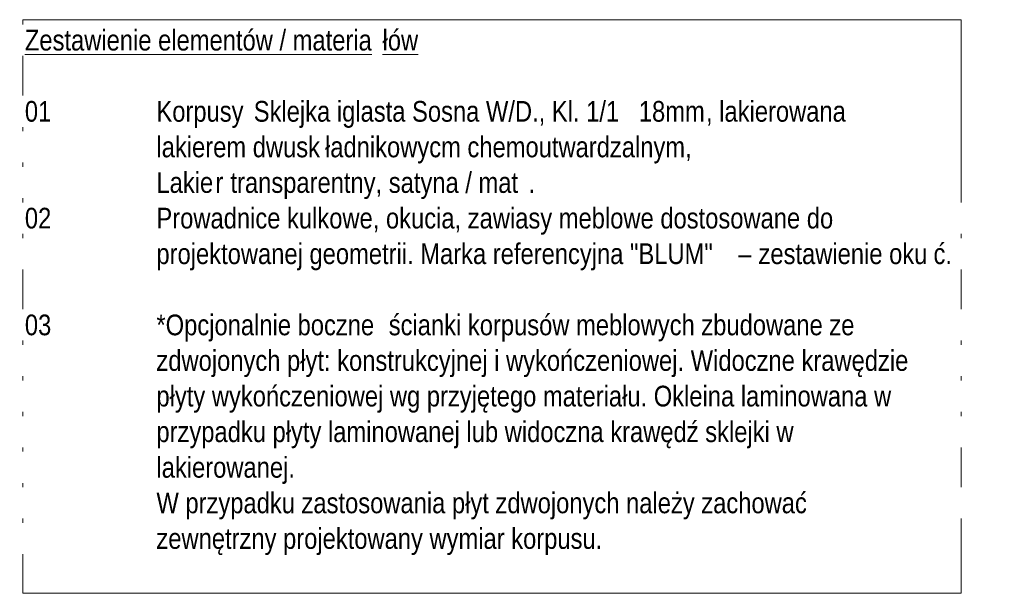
# Model space of a CAD drawing. Header units: centimetres. Extents: x 14116 to 17381, y 105 to 11877.
# Tile 6 of 9: x 16431 to 17381, y 105 to 659. Entities that reach past the tile are written whole.
import ezdxf

# ---------------------------------------------------------------- set-up
doc = ezdxf.new("R2010")
doc.units = ezdxf.units.CM
doc.layers.add('G-ANNO-TEXT', color=231, linetype='Continuous', lineweight=9)
doc.styles.add('Arial Narrow_3', font='ARIALN.TTF', dxfattribs={"height": 20})

msp = doc.modelspace()

# ---------------------------------------------------------------- linework, layer by layer
at = {"layer": 'G-ANNO-TEXT', "color": 250, "flags": 128}
msp.add_lwpolyline([(16433.58, 659.05), (17339.41, 659.05), (17339.41, 104.75), (16433.58, 104.75)], close=True, dxfattribs=at)

# ---------------------------------------------------------------- next in the draw order: texts
at = {"layer": 'G-ANNO-TEXT', "color": 7, "char_height": 20, "attachment_point": 1, "style": 'Arial Narrow_3', "bg_fill": 3, "box_fill_scale": 1.25, "bg_fill_color": 256, "bg_fill_true_color": 13158600, "bg_fill_transparency": 0}
for s, insert, width in [('\\LZestawienie elementów / materia', (16435.58, 649.27), 418.4809), ('01', (16435.58, 580.48), 32.0675), ('02', (16435.58, 477.29), 32.0675), ('03', (16435.58, 374.11), 32.0675)]:
    msp.add_mtext(s, dxfattribs=dict(at, insert=insert, width=width))

# ---------------------------------------------------------------- next in the draw order: texts
for s, insert, width in [('\\Lłów', (16780.86, 649.27), 42.4894), ('\\fArial Narrow|b0|i0|c238|p34|;^I', (16462.04, 580.48), 121.8565), ('\\fArial Narrow|b0|i0|c238|p34|;^I', (16462.04, 477.29), 121.8565), ('\\fArial Narrow|b0|i0|c238|p34|;^I', (16462.04, 374.11), 121.8565)]:
    msp.add_mtext(s, dxfattribs=dict(at, insert=insert, width=width))

# ---------------------------------------------------------------- next in the draw order: texts
for s, insert, width in [('Korpusy ', (16562.58, 580.48), 113.8396), ('*Opcjonalnie boczne ', (16562.58, 374.11), 271.7721)]:
    msp.add_mtext(s, dxfattribs=dict(at, insert=insert, width=width))

# ---------------------------------------------------------------- next in the draw order: texts
for s, insert, width in [('Sklejka iglasta Sosna W/D., Kl. 1/1', (16656.51, 580.48), 442.5315), ('\\fArial Narrow|b0|i0|c238|p34|;^I', (16435.58, 546.09), 153.924), ('ścianki korpusów meblowych zbudowane ze ', (16786.82, 374.11), 570.8015), ('\\fArial Narrow|b0|i0|c238|p34|;^I', (16435.58, 339.71), 153.924)]:
    msp.add_mtext(s, dxfattribs=dict(at, insert=insert, width=width))

# ---------------------------------------------------------------- next in the draw order: texts
for s, insert, width in [('\\fArial Narrow|b0|i0|c238|p34|; ', (17021.63, 580.48), 8.0169), ('lakierem dwusk', (16562.58, 546.09), 197.2151), ('ładnikowycm chemoutwardzalnym, ', (16725.3, 546.09), 449.7467), ('zdwojonych płyt: konstrukcyjnej i wykończeniowej. Widoczne krawędzie ', (16562.58, 339.71), 917.9322)]:
    msp.add_mtext(s, dxfattribs=dict(at, insert=insert, width=width))

# ---------------------------------------------------------------- next in the draw order: texts
for s, insert, width in [('18mm', (17028.25, 580.48), 78.5654), ('\\fArial Narrow|b0|i0|c238|p34|;^I', (16435.58, 511.69), 153.924), ('\\fArial Narrow|b0|i0|c238|p34|;^I', (16435.58, 305.32), 153.924)]:
    msp.add_mtext(s, dxfattribs=dict(at, insert=insert, width=width))

# ---------------------------------------------------------------- next in the draw order: texts
for s, insert, width in [(', lakierowana ', (17093.07, 580.48), 177.1729), ('Lakie', (16562.58, 511.69), 68.9451), ('płyty wykończeniowej wg przyjętego materiału. Okleina laminowana w ', (16562.58, 305.32), 894.6833)]:
    msp.add_mtext(s, dxfattribs=dict(at, insert=insert, width=width))

# ---------------------------------------------------------------- next in the draw order: texts
for s, insert, width in [('r ', (16619.47, 511.69), 17.6371), ('\\fArial Narrow|b0|i0|c238|p34|;^I', (16435.58, 270.92), 153.924)]:
    msp.add_mtext(s, dxfattribs=dict(at, insert=insert, width=width))

# ---------------------------------------------------------------- next in the draw order: texts
for s, insert, width in [('transparentny, satyna / mat', (16634.02, 511.69), 348.7341), ('przypadku płyty laminowanej lub widoczna krawędź sklejki w ', (16562.58, 270.92), 778.4386)]:
    msp.add_mtext(s, dxfattribs=dict(at, insert=insert, width=width))

# ---------------------------------------------------------------- next in the draw order: texts
for s, insert, width in [('\\fArial Narrow|b0|i0|c238|p34|;.', (16921.75, 511.69), 8.0169), ('Prowadnice kulkowe, okucia, zawiasy meblowe dostosowane do ', (16562.58, 477.29), 825.7381), ('\\fArial Narrow|b0|i0|c238|p34|;^I', (16435.58, 236.52), 153.924)]:
    msp.add_mtext(s, dxfattribs=dict(at, insert=insert, width=width))

# ---------------------------------------------------------------- next in the draw order: texts
for s, insert, width in [('\\fArial Narrow|b0|i0|c238|p34|;^I', (16435.58, 442.9), 153.924), ('lakierowanej.', (16562.58, 236.52), 167.5527)]:
    msp.add_mtext(s, dxfattribs=dict(at, insert=insert, width=width))

# ---------------------------------------------------------------- next in the draw order: texts
for s, insert, width in [('projektowanej geometrii. Marka referencyjna "BLUM" ', (16562.58, 442.9), 680.6327), ('\\fArial Narrow|b0|i0|c238|p34|;^I', (16435.58, 202.13), 153.924)]:
    msp.add_mtext(s, dxfattribs=dict(at, insert=insert, width=width))

# ---------------------------------------------------------------- next in the draw order: texts
for s, insert, width in [('\\fArial Narrow|b0|i0|c238|p34|;–', (17124.16, 442.9), 16.0337), ('W przypadku zastosowania płyt zdwojonych należy zachować ', (16562.58, 202.13), 795.274)]:
    msp.add_mtext(s, dxfattribs=dict(at, insert=insert, width=width))

# ---------------------------------------------------------------- next in the draw order: texts
for s, insert, width in [(' zestawienie oku', (17137.39, 442.9), 212.4472), ('\\fArial Narrow|b0|i0|c238|p34|;^I', (16435.58, 167.73), 153.924)]:
    msp.add_mtext(s, dxfattribs=dict(at, insert=insert, width=width))

# ---------------------------------------------------------------- next in the draw order: texts
for s, insert, width in [('ć.', (17312.67, 442.9), 22.4473), ('zewnętrzny projektowany wymiar korpusu.', (16562.58, 167.73), 538.734)]:
    msp.add_mtext(s, dxfattribs=dict(at, insert=insert, width=width))

doc.saveas('drawing.dxf')
